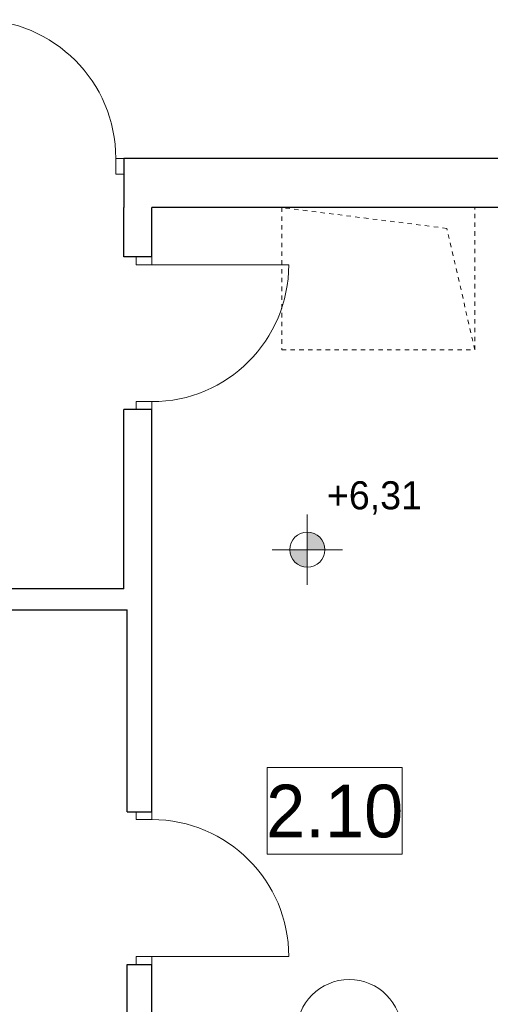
# Model space of a CAD drawing. Extents: x -438200 to -357500, y 15000 to 163871.
# Tile 123 of 148: x -419167 to -416487, y 113339 to 118946. Entities that reach past the tile are written whole.
import ezdxf

# ---------------------------------------------------------------- set-up
doc = ezdxf.new("R2010")
doc.units = 0
doc.header["$MEASUREMENT"] = 0
doc.set_wipeout_variables(frame=1)
doc.linetypes.add('Hidden Line', pattern=[50, 25, -25])
for name, color, linetype in [('#podkład', 252, 'Continuous'), ('Arch opisy', 252, 'Continuous'), ('INWENT RZĘDNE', 252, 'Continuous')]:
    doc.layers.add(name, color=color, linetype=linetype)
for name, color, linetype, lineweight in [('Arch opisy_Nr_Pióra__21', 252, 'Continuous', 9), ('INWENT OPISY_Nr_Pióra__21', 252, 'Continuous', 9), ('INWENT RZĘDNE_Nr_Pióra__21', 252, 'Continuous', 9), ('INWENT STROPY_Nr_Pióra__21', 252, 'Continuous', 9), ('INWENT. DRZWI_Nr_Pióra__5', 252, 'Continuous', 13), ('INWENT.ŚCIANY_Nr_Pióra__1', 252, 'Continuous', 25)]:
    doc.layers.add(name, color=color, linetype=linetype, lineweight=lineweight)
doc.styles.add('GENERATED_STYLE_2', font='txt')
doc.styles.add('GENERATED_STYLE_3', font='txt')

# ---------------------------------------------------------------- blocks, each defined once
blk = doc.blocks.new('Koty wysokościowe_28', base_point=(-417529.6, 100794.7))
at = {"layer": 'INWENT RZĘDNE_Nr_Pióra__21', "linetype": 'Continuous'}
for points in [[(-417529.6, 100794.7), (-417429.6, 100794.7), (-417437.2, 100832.9), (-417458.9, 100865.4), (-417491.3, 100887.1), (-417529.6, 100894.7)], [(-417529.6, 100794.7), (-417629.6, 100794.7), (-417622, 100756.4), (-417600.3, 100724), (-417567.9, 100702.3), (-417529.6, 100694.7)]]:
    blk.add_hatch(color=256, dxfattribs=at).paths.add_polyline_path(points, flags=0)
for p, q in [((-417529.6, 100594.7), (-417529.6, 100994.7)), ((-417729.6, 100794.7), (-417329.6, 100794.7))]:
    blk.add_line(p, q, dxfattribs=at)
blk.add_circle((-417529.6, 100794.7), 100, dxfattribs=at)
at = {"layer": 'INWENT RZĘDNE_Nr_Pióra__21', "insert": (-417417.8, 100994.7), "char_height": 160, "attachment_point": 7, "style": 'GENERATED_STYLE_2'}
blk.add_mtext('{+6,31}', dxfattribs=at)
blk = doc.blocks.new('Linia_158', base_point=(-417290.6, 97272.6))
at = {"layer": 'Arch opisy_Nr_Pióra__21', "linetype": 'Continuous'}
blk.add_line((-417290.6, 97272.6), (-417290.6, 97746.8), dxfattribs=at)
blk.add_circle((-417290.6, 98046.8), 300, dxfattribs=at)
blk = doc.blocks.new('poddasze')
at = {"layer": 'INWENT STROPY_Nr_Pióra__21', "color": 252, "linetype": 'Hidden Line'}
for p, q in [((-417674.9, 86905.1), (-417674.9, 86095.1)), ((-416574.9, 86905.1), (-417674.9, 86905.1)), ((-416735.4, 86786.9), (-417674.9, 86905.1)), ((-416574.9, 86095.1), (-416574.9, 86905.1)), ((-416574.9, 86095.1), (-416735.4, 86786.9)), ((-417674.9, 86095.1), (-416574.9, 86095.1))]:
    blk.add_line(p, q, dxfattribs=at)
at = {"layer": 'INWENT. DRZWI_Nr_Pióra__5', "color": 252, "linetype": 'Continuous'}
for p, q in [((-418574.9, 87185.1), (-418619.9, 87185.1)), ((-418619.9, 87185.1), (-418619.9, 87095.1)), ((-418619.9, 87095.1), (-418574.9, 87095.1)), ((-418504.9, 86580.1), (-418504.9, 86625.1)), ((-418414.9, 86625.1), (-418414.9, 86580.1)), ((-418414.9, 86580.1), (-418504.9, 86580.1)), ((-418414.9, 86580.1), (-417634.9, 86580.1)), ((-418414.9, 85800.1), (-418504.9, 85800.1)), ((-418504.9, 85800.1), (-418504.9, 85755.1)), ((-418414.9, 85755.1), (-418414.9, 85800.1)), ((-418504.9, 83420.1), (-418504.9, 83465.1)), ((-418414.9, 83465.1), (-418414.9, 83420.1)), ((-418414.9, 83420.1), (-418504.9, 83420.1)), ((-418414.9, 82640.1), (-418504.9, 82640.1)), ((-418504.9, 82640.1), (-418504.9, 82595.1)), ((-418414.9, 82640.1), (-417634.9, 82640.1)), ((-418414.9, 82595.1), (-418414.9, 82640.1))]:
    blk.add_line(p, q, dxfattribs=at)
for centre, radius, start, end in [((-419409.9, 87185.1), 790, 0, 90), ((-418414.9, 86580.1), 780, 270, 0), ((-418414.9, 82640.1), 780, 0, 90)]:
    blk.add_arc(centre, radius, start, end, dxfattribs=at)
at = {"layer": 'INWENT.ŚCIANY_Nr_Pióra__1', "color": 252, "linetype": 'Continuous'}
for p, q in [((-418574.9, 87185.1), (-418574.9, 86905.1)), ((-415204.9, 87185.1), (-418574.9, 87185.1)), ((-418574.9, 86625.1), (-418574.9, 86905.1)), ((-418414.9, 86625.1), (-418414.9, 86905.1)), ((-415204.9, 86905.1), (-418414.9, 86905.1)), ((-418414.9, 86625.1), (-418574.9, 86625.1)), ((-418574.9, 84735.1), (-418574.9, 85755.1)), ((-418414.9, 85755.1), (-418574.9, 85755.1)), ((-418414.9, 83465.1), (-418414.9, 85755.1)), ((-418574.9, 84735.1), (-421414.9, 84735.1)), ((-421394.9, 84615.1), (-418554.9, 84615.1)), ((-418554.9, 83465.1), (-418554.9, 84615.1)), ((-418554.9, 83465.1), (-418414.9, 83465.1)), ((-418554.9, 81435.1), (-418554.9, 82595.1)), ((-418554.9, 82595.1), (-418414.9, 82595.1)), ((-418414.9, 81435.1), (-418414.9, 82595.1))]:
    blk.add_line(p, q, dxfattribs=at)
at = {"layer": 'Arch opisy', "color": 252, "linetype": 'Continuous'}
blk.add_blockref('Linia_158', (-417290.6, 81435.1), dxfattribs=at)
at = {"layer": 'INWENT RZĘDNE', "color": 252}
blk.add_blockref('Koty wysokościowe_28', (-417529.6, 84957.1), dxfattribs=at)
at = {"color": 252, "linetype": 'Continuous', "ltscale": 1716100.311114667}
blk.add_wipeout([(-417757.3, 83717), (-416989.3, 83717), (-416989.3, 83222.8), (-417757.3, 83222.8)], dxfattribs=at).dxf.layer = 'INWENT OPISY_Nr_Pióra__21'
at = {"layer": 'INWENT OPISY_Nr_Pióra__21', "color": 252, "linetype": 'Continuous', "flags": 128}
blk.add_lwpolyline([(-417757.3, 83717), (-416989.3, 83717), (-416989.3, 83222.8), (-417757.3, 83222.8)], close=True, dxfattribs=at)
at = {"layer": 'INWENT OPISY_Nr_Pióra__21', "color": 252, "linetype": 'Continuous', "insert": (-417373.3, 83314.8), "char_height": 300, "attachment_point": 8, "style": 'GENERATED_STYLE_3'}
blk.add_mtext('{2.10 }', dxfattribs=at)

msp = doc.modelspace()

# ---------------------------------------------------------------- block references
at = {"layer": '#podkład', "color": 3, "lineweight": 50}
msp.add_blockref('poddasze', (0, 30970.8), dxfattribs=at)

doc.saveas('drawing.dxf')
